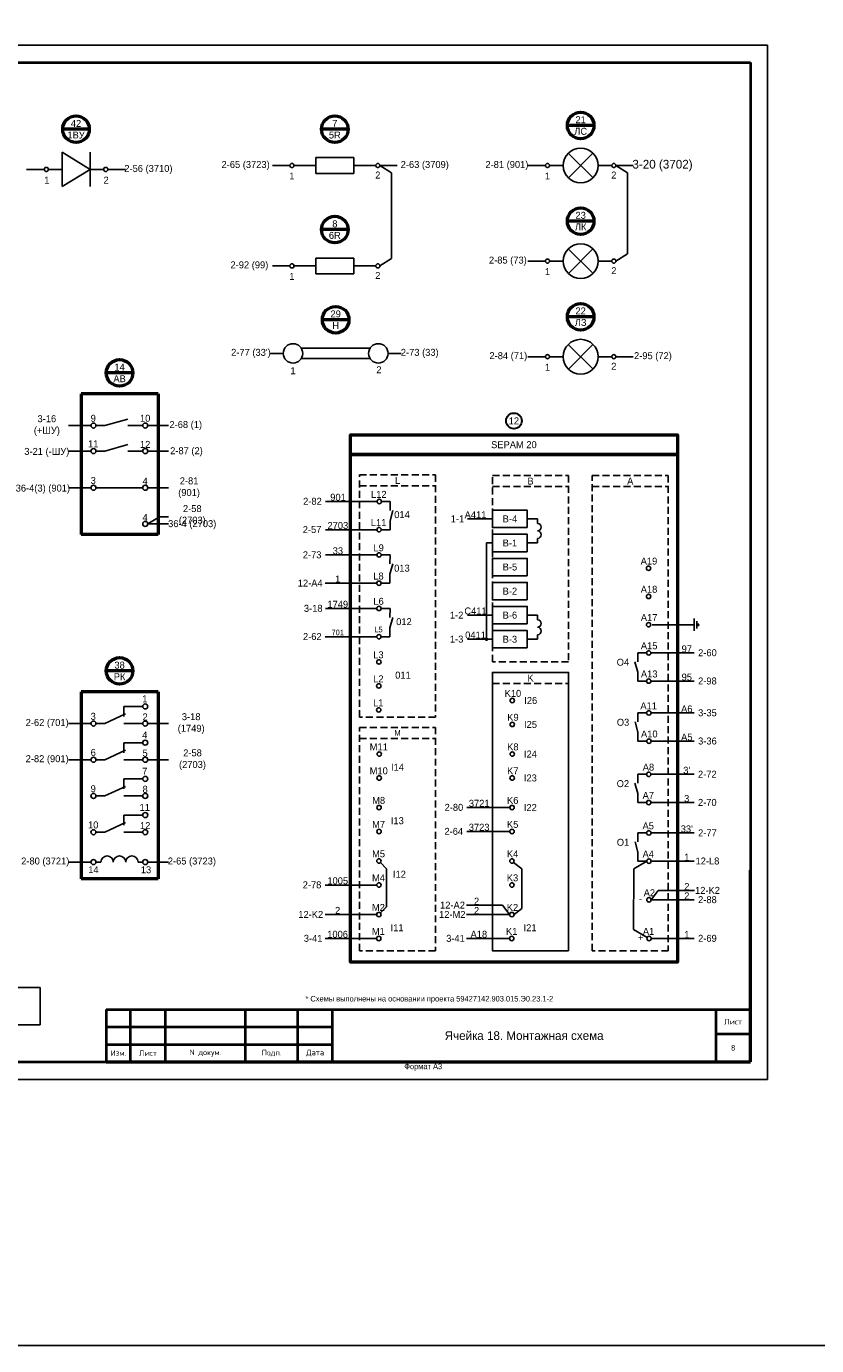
# Model space of a CAD drawing. Header units: millimetres. Extents: x 7700 to 12777, y -2533 to 2568.
# Tile 50 of 74: x 11017 to 11244, y -224 to 155. Entities that reach past the tile are written whole.
import ezdxf

# ---------------------------------------------------------------- set-up
doc = ezdxf.new("R2010")
doc.units = ezdxf.units.MM
doc.linetypes.add('JIS_02_2.0', pattern=[3, 2, -1])
doc.layers.add('основная 0.5', color=7, linetype='Continuous', lineweight=50)
doc.styles.add('SIMPLEX', font='txt', dxfattribs={"height": 5})

msp = doc.modelspace()

# ---------------------------------------------------------------- linework, layer by layer
for p, q in [((10810.19, 149.18), (11230.2, 149.18)), ((11230.2, -147.87), (11230.2, 149.18)), ((11230.2, -147.87), (11230.2, 149.18)), ((11093, 114.61), (11088, 114.61)), ((11094.2, 114.61), (11100.52, 114.61)), ((11111.35, 116.87), (11100.52, 116.87)), ((11111.35, 114.61), (11117.67, 114.61)), ((11118.86, 114.61), (11123.86, 114.61)), ((11166.39, 114.61), (11161.39, 114.61)), ((11171.51, 114.61), (11167.59, 114.61)), ((11185.43, 114.61), (11181.51, 114.61)), ((11186.63, 114.61), (11191.63, 114.61)), ((11122.23, 112.53), (11122.23, 87.86)), ((11189.99, 112.53), (11189.99, 89.23)), ((11111.35, 88.04), (11100.52, 88.04)), ((11093, 85.78), (11088, 85.78)), ((11094.2, 85.78), (11100.52, 85.78)), ((11111.35, 85.78), (11117.67, 85.78)), ((11185.43, 87.15), (11181.51, 87.15)), ((11087.4, 60.65), (11091.13, 60.65)), ((11096.28, 62.16), (11116.05, 62.16)), ((11121.2, 60.65), (11124.94, 60.65)), ((11096.28, 59.14), (11116.05, 59.14)), ((11166.39, 59.69), (11161.39, 59.69)), ((11171.51, 59.69), (11167.59, 59.69)), ((11185.43, 59.69), (11181.51, 59.69)), ((11186.63, 59.69), (11191.63, 59.69)), ((11046.54, 41.78), (11039.87, 39.92)), ((11046.54, 39.92), (11050.79, 39.92)), ((11046.54, 34.47), (11039.87, 32.6)), ((11046.54, 32.6), (11050.79, 32.6)), ((11029.48, 22.06), (11035.91, 22.06)), ((11037.35, 22.06), (11050.79, 22.06)), ((11052.22, 22.06), (11058.13, 22.06)), ((11121.81, 18.11), (11121.8, 15.56)), ((11122.58, 15.56), (11121.8, 12.56)), ((11055.59, 13.74), (11052.22, 11.66)), ((11052.22, 11.66), (11058.13, 11.66)), ((11055.59, 13.74), (11058.13, 13.74)), ((11121.8, 12.56), (11121.79, 10.01)), ((11161.19, 13.11), (11164.14, 13.11)), ((11164.14, 13.11), (11164.14, 11.79)), ((11151.19, 6.19), (11149.47, 6.19)), ((11149.47, 6.19), (11149.47, -21.47)), ((11161.19, 6.19), (11164.14, 6.19)), ((11164.14, 7.5), (11164.14, 6.19)), ((11121.77, 2.75), (11121.76, 0.19)), ((11122.54, 0.19), (11121.76, -2.81)), ((11121.76, -2.81), (11121.75, -5.36)), ((11121.77, -12.62), (11121.76, -15.18)), ((11161.19, -14.55), (11164.14, -14.55)), ((11164.14, -14.55), (11164.14, -15.87)), ((11121.76, -18.18), (11121.75, -20.73)), ((11122.54, -15.18), (11121.76, -18.18)), ((11209.13, -17.28), (11204.28, -17.28)), ((11209.13, -19.03), (11209.13, -15.53)), ((11209.83, -18.33), (11209.83, -16.23)), ((11210.15, -17.63), (11210.15, -16.93)), ((11210.15, -16.93), (11210.5, -17.28)), ((11210.15, -17.63), (11210.5, -17.28)), ((11117.96, -20.73), (11103.19, -20.73)), ((11121.75, -20.73), (11119.21, -20.73)), ((11161.19, -21.47), (11164.14, -21.47)), ((11164.14, -20.16), (11164.14, -21.47)), ((11050.79, -40.77), (11045.36, -40.77)), ((11045.36, -40.77), (11045.36, -43.66)), ((11045.83, -42.91), (11039.87, -45.67)), ((11050.79, -45.67), (11045.36, -45.67)), ((11050.79, -51.17), (11045.36, -51.17)), ((11045.36, -51.17), (11045.36, -54.06)), ((11045.83, -53.31), (11039.87, -56.07)), ((11050.79, -56.07), (11045.36, -56.07)), ((11045.83, -63.71), (11039.87, -66.47)), ((11050.79, -61.57), (11045.36, -61.57)), ((11045.36, -61.57), (11045.36, -64.46)), ((11050.79, -66.47), (11045.36, -66.47)), ((11050.79, -71.97), (11045.36, -71.97)), ((11045.36, -71.97), (11045.36, -74.86)), ((11045.83, -74.12), (11039.87, -76.88)), ((11050.79, -76.88), (11045.36, -76.88)), ((11120.74, -87.37), (11120.72, -98.32)), ((10810.19, -147.87), (11230.2, -147.87))]:
    msp.add_line(p, q)
at = {"lineweight": 40}
for p, q in [((10830.19, 144.18), (11225.29, 144.18)), ((11225.29, 144.18), (11225.29, -142.82)), ((11040.29, -127.83), (11105.29, -127.83)), ((11215.29, -127.82), (11215.29, -142.82)), ((11040.29, -132.83), (11105.29, -132.83)), ((11215.29, -134.82), (11225.29, -134.82)), ((11040.29, -137.83), (11105.29, -137.83)), ((10830.19, -142.82), (11225.29, -142.82))]:
    msp.add_line(p, q, dxfattribs=at)
at = {"lineweight": 50}
for p, q in [((11180.34, 126.09), (11172.69, 126.09)), ((11035.44, 125.03), (11027.8, 125.03)), ((11109.76, 125.03), (11102.11, 125.03)), ((11180.34, 98.63), (11172.69, 98.63)), ((11180.34, 98.63), (11172.69, 98.63)), ((11109.76, 96.2), (11102.11, 96.2)), ((11109.99, 70.32), (11102.34, 70.32)), ((11180.33, 71.17), (11172.69, 71.17)), ((11180.33, 71.17), (11172.69, 71.17)), ((11047.95, 55.03), (11040.31, 55.03)), ((11055.18, 49), (11033.08, 49)), ((11033.08, 49), (11033.08, 8.64)), ((11055.18, 49), (11055.18, 8.64)), ((11055.18, 8.64), (11033.08, 8.64)), ((11047.95, -30.56), (11040.31, -30.56)), ((11055.18, -36.59), (11033.08, -36.59)), ((11033.08, -36.59), (11033.08, -90.29)), ((11055.18, -36.59), (11055.18, -90.29)), ((11055.18, -90.29), (11033.08, -90.29))]:
    msp.add_line(p, q, dxfattribs=at)
at = {"color": 7}
for p, q in [((11027.6, 118.42), (11027.6, 108.57)), ((11027.6, 118.42), (11035.64, 113.49)), ((11035.64, 118.42), (11035.64, 108.57)), ((11100.52, 116.87), (11100.52, 112.36)), ((11111.35, 112.36), (11111.35, 116.87)), ((11118.86, 114.61), (11122.23, 112.53)), ((11186.63, 114.61), (11189.99, 112.53)), ((11017.4, 113.49), (11022.48, 113.49)), ((11023.68, 113.49), (11027.6, 113.49)), ((11035.64, 113.49), (11027.6, 108.57)), ((11035.64, 113.49), (11039.56, 113.49)), ((11040.76, 113.49), (11045.84, 113.49)), ((11100.52, 112.36), (11111.35, 112.36)), ((11100.52, 88.04), (11100.52, 83.52)), ((11111.35, 83.52), (11111.35, 88.04)), ((11118.86, 85.78), (11122.23, 87.86)), ((11186.63, 87.15), (11189.99, 89.23)), ((11100.52, 83.52), (11111.35, 83.52)), ((11166.39, 87.15), (11161.39, 87.15)), ((11171.51, 87.15), (11167.59, 87.15)), ((11029.48, 39.92), (11035.91, 39.92)), ((11037.35, 39.92), (11039.87, 39.92)), ((11052.22, 39.92), (11058.13, 39.92)), ((11029.48, 32.6), (11035.91, 32.6)), ((11037.35, 32.6), (11039.87, 32.6)), ((11052.22, 32.6), (11058.13, 32.6)), ((11118.05, 18.11), (11103.28, 18.11)), ((11121.81, 18.11), (11119.27, 18.11)), ((11151.19, 13.11), (11143.98, 13.11)), ((11117.99, 10.01), (11103.22, 10.01)), ((11121.79, 10.01), (11119.25, 10.01)), ((11118.01, 2.75), (11103.24, 2.75)), ((11121.77, 2.75), (11119.23, 2.75)), ((11117.96, -5.36), (11103.19, -5.36)), ((11121.75, -5.36), (11119.21, -5.36)), ((11117.98, -12.62), (11103.21, -12.62)), ((11121.77, -12.62), (11119.23, -12.62)), ((11151.19, -14.55), (11143.98, -14.55)), ((11197.04, -17.28), (11204.65, -17.28)), ((11151.19, -21.47), (11143.98, -21.47)), ((11192.88, -25.38), (11192.89, -27.93)), ((11192.88, -25.38), (11195.42, -25.38)), ((11196.68, -25.38), (11209.13, -25.38)), ((11192.11, -27.93), (11192.89, -30.93)), ((11192.89, -30.93), (11192.9, -33.49)), ((11192.9, -33.49), (11195.44, -33.49)), ((11196.7, -33.49), (11209.13, -33.49)), ((11192.14, -45.17), (11192.92, -48.17)), ((11192.91, -42.62), (11192.92, -45.17)), ((11192.91, -42.62), (11195.45, -42.62)), ((11196.71, -42.62), (11209.13, -42.62)), ((11029.48, -45.67), (11035.91, -45.67)), ((11037.35, -45.67), (11039.87, -45.67)), ((11052.22, -45.67), (11058.13, -45.67)), ((11192.92, -48.17), (11192.93, -50.73)), ((11192.93, -50.73), (11195.47, -50.73)), ((11196.73, -50.73), (11209.13, -50.73)), ((11029.48, -56.07), (11035.91, -56.07)), ((11037.35, -56.07), (11039.87, -56.07)), ((11052.22, -56.07), (11058.13, -56.07)), ((11192.88, -60.26), (11192.89, -62.81)), ((11192.88, -60.26), (11195.42, -60.26)), ((11196.68, -60.26), (11209.1, -60.26)), ((11192.11, -62.81), (11192.89, -65.81)), ((11037.35, -66.47), (11039.87, -66.47)), ((11192.89, -65.81), (11192.9, -68.36)), ((11156.19, -69.8), (11143.81, -69.8)), ((11192.9, -68.36), (11195.44, -68.36)), ((11196.69, -68.36), (11209.1, -68.36)), ((11037.35, -76.88), (11039.87, -76.88)), ((11156.17, -76.68), (11143.79, -76.68)), ((11192.91, -77.1), (11192.92, -79.65)), ((11192.91, -77.1), (11195.45, -77.1)), ((11196.71, -77.1), (11209.13, -77.1)), ((11192.14, -79.65), (11192.92, -82.65)), ((11192.92, -82.65), (11192.93, -85.2)), ((11035.91, -85.46), (11029.48, -85.46)), ((11038.77, -85.46), (11037.35, -85.46)), ((11049.45, -85.46), (11050.79, -85.46)), ((11052.22, -85.46), (11058.13, -85.46)), ((11119.04, -85.62), (11120.74, -87.37)), ((11157.22, -85.62), (11159.62, -87.45)), ((11195.47, -85.2), (11191.75, -87.39)), ((11192.93, -85.2), (11195.47, -85.2)), ((11196.73, -85.2), (11209.13, -85.2)), ((11159.62, -87.45), (11159.6, -98.83)), ((11191.75, -87.39), (11191.7, -104.8)), ((11117.96, -92.05), (11103.19, -92.05)), ((11196.75, -96.31), (11198.77, -93.62)), ((11198.77, -93.62), (11209.15, -93.62)), ((11120.72, -98.32), (11119.01, -100.08)), ((11154.09, -97.85), (11143.72, -97.85)), ((11156.12, -100.53), (11154.09, -97.85)), ((11196.75, -96.31), (11209.13, -96.31)), ((11117.94, -100.53), (11103.17, -100.53)), ((11156.12, -100.53), (11143.72, -100.53)), ((11157.38, -100.53), (11159.6, -98.83)), ((11191.7, -104.8), (11195.6, -107.1)), ((11117.92, -107.41), (11103.15, -107.41)), ((11156.1, -107.41), (11143.72, -107.41)), ((11196.77, -107.41), (11209.13, -107.41))]:
    msp.add_line(p, q, dxfattribs=at)
at = {"color": 40, "true_color": 0xf8d731}
for p, q in [((11180.06, 111.08), (11172.97, 118.15)), ((11172.99, 111.07), (11180.03, 118.17)), ((11176.51, 114.61), (11176.51, 114.61))]:
    msp.add_line(p, q, dxfattribs=at)
at = {"color": 1}
for p, q in [((11180.06, 83.62), (11172.97, 90.68)), ((11172.99, 83.6), (11180.03, 90.71)), ((11176.51, 87.15), (11176.51, 87.15))]:
    msp.add_line(p, q, dxfattribs=at)
at = {"color": 3}
for p, q in [((11180.06, 56.16), (11172.97, 63.22)), ((11172.99, 56.14), (11180.03, 63.24)), ((11176.51, 59.69), (11176.51, 59.69))]:
    msp.add_line(p, q, dxfattribs=at)
at = {"linetype": 'JIS_02_2.0'}
for p, q in [((11113.01, 22.57), (11134.87, 22.57)), ((11151.19, 22.37), (11173.05, 22.37)), ((11179.82, 22.37), (11201.68, 22.37)), ((11113.01, -49.97), (11134.87, -49.97))]:
    msp.add_line(p, q, dxfattribs=at)
at = {"color": 7, "linetype": 'JIS_02_2.0'}
msp.add_line((11151.19, -34.21), (11173.05, -34.21), dxfattribs=at)
at = {"color": 2}
msp.add_lwpolyline([(7699.67, 352.14), (11847.35, 352.14), (11847.35, -224.35), (7699.67, -224.35)], close=True, dxfattribs=at)
at = {"lineweight": 50}
msp.add_lwpolyline([(11110.41, 37.25), (11110.41, 37.25), (11204.28, 37.25), (11204.28, 31.57), (11110.41, 31.57), (11110.41, 37.25)], dxfattribs=at)
msp.add_lwpolyline([(11110.41, 31.57), (11204.28, 31.57), (11204.28, -114.23), (11110.41, -114.23)], close=True, dxfattribs=at)
at = {"linetype": 'JIS_02_2.0'}
for points in [[(11134.87, -43.83), (11113.01, -43.83), (11113.01, 25.77), (11134.87, 25.77)], [(11173.05, -27.91), (11151.19, -27.91), (11151.19, 25.57), (11173.05, 25.57)], [(11201.68, -110.92), (11179.82, -110.92), (11179.82, 25.57), (11201.68, 25.57)], [(11134.87, -110.92), (11113.01, -110.92), (11113.01, -46.77), (11134.87, -46.77)]]:
    msp.add_lwpolyline(points, close=True, dxfattribs=at)
at = {"color": 7}
for points in [[(11161.19, 10.61), (11151.19, 10.61), (11151.19, 15.61), (11161.19, 15.61)], [(11161.19, 10.61), (11151.19, 10.61), (11151.19, 15.61), (11161.19, 15.61)], [(11161.19, 3.69), (11151.19, 3.69), (11151.19, 8.69), (11161.19, 8.69)], [(11161.19, 3.69), (11151.19, 3.69), (11151.19, 8.69), (11161.19, 8.69)], [(11161.19, -3.22), (11151.19, -3.22), (11151.19, 1.78), (11161.19, 1.78)], [(11161.19, -3.22), (11151.19, -3.22), (11151.19, 1.78), (11161.19, 1.78)], [(11161.19, -10.14), (11151.19, -10.14), (11151.19, -5.14), (11161.19, -5.14)], [(11161.19, -10.14), (11151.19, -10.14), (11151.19, -5.14), (11161.19, -5.14)], [(11161.19, -17.05), (11151.19, -17.05), (11151.19, -12.05), (11161.19, -12.05)], [(11161.19, -17.05), (11151.19, -17.05), (11151.19, -12.05), (11161.19, -12.05)], [(11161.19, -23.97), (11151.19, -23.97), (11151.19, -18.97), (11161.19, -18.97)], [(11161.19, -23.97), (11151.19, -23.97), (11151.19, -18.97), (11161.19, -18.97)], [(11173.05, -110.92), (11151.19, -110.92), (11151.19, -31.01), (11173.05, -31.01)]]:
    msp.add_lwpolyline(points, close=True, dxfattribs=at)
at = {"lineweight": 50, "const_width": 0.45}
msp.add_lwpolyline([(11149.47, -21.19, 1), (11149.47, -21.74, 1)], format="xyb", close=True, dxfattribs=at)
msp.add_lwpolyline([(10987.89, -121.53), (11021.31, -121.53), (11021.31, -132.19), (10987.89, -132.19)], close=True)
at = {"lineweight": 50}
for centre in [(11031.62, 125.03), (11105.93, 125.03), (11176.51, 126.09), (11176.51, 98.63), (11105.93, 96.2), (11106.17, 70.32), (11176.51, 71.17), (11044.13, 55.03), (11044.13, -30.56)]:
    msp.add_circle(centre, 3.82, dxfattribs=at)
at = {"color": 7}
for centre, radius in [((11176.51, 114.61), 5), ((11176.51, 87.15), 5), ((11166.99, 87.15), 0.599), ((11176.51, 59.69), 5), ((11036.63, 39.92), 0.719), ((11051.51, 39.92), 0.719), ((11036.63, 32.6), 0.719), ((11051.51, 32.6), 0.719), ((11118.68, 18.11), 0.629), ((11118.62, 10.01), 0.629), ((11118.64, 2.75), 0.629), ((11196, -1.06), 0.629), ((11118.59, -5.36), 0.629), ((11196.02, -9.17), 0.629), ((11118.6, -12.62), 0.629), ((11196.03, -17.28), 0.629), ((11196.05, -25.38), 0.629), ((11118.57, -27.99), 0.629), ((11196.07, -33.49), 0.629), ((11118.55, -34.87), 0.629), ((11051.51, -40.77), 0.719), ((11118.53, -41.76), 0.629), ((11156.88, -39.06), 0.629), ((11036.63, -45.67), 0.719), ((11051.51, -45.67), 0.719), ((11156.88, -45.94), 0.629), ((11196.08, -42.62), 0.629), ((11051.51, -51.17), 0.719), ((11196.1, -50.73), 0.629), ((11036.63, -56.07), 0.719), ((11051.51, -56.07), 0.719), ((11118.68, -54.43), 0.629), ((11156.86, -54.43), 0.629), ((11196.05, -60.26), 0.629), ((11051.51, -61.57), 0.719), ((11118.66, -61.31), 0.629), ((11156.84, -61.31), 0.629), ((11036.63, -66.47), 0.719), ((11051.51, -66.47), 0.719), ((11196.06, -68.36), 0.629), ((11051.51, -71.97), 0.719), ((11118.64, -69.8), 0.629), ((11156.82, -69.8), 0.629), ((11036.63, -76.88), 0.719), ((11051.51, -76.88), 0.719), ((11118.62, -76.68), 0.629), ((11156.8, -76.68), 0.629), ((11196.08, -77.1), 0.629), ((11036.63, -85.46), 0.719), ((11051.51, -85.46), 0.719), ((11118.6, -85.16), 0.629), ((11156.78, -85.16), 0.629), ((11196.1, -85.2), 0.629), ((11118.59, -92.05), 0.629), ((11156.77, -92.05), 0.629), ((11196.12, -96.31), 0.629), ((11118.57, -100.53), 0.629), ((11156.75, -100.53), 0.629), ((11118.55, -107.41), 0.629), ((11156.73, -107.41), 0.629), ((11196.14, -107.41), 0.629)]:
    msp.add_circle(centre, radius, dxfattribs=at)
for centre, radius in [((11023.08, 113.49), 0.599), ((11040.16, 113.49), 0.599), ((11093.6, 114.61), 0.599), ((11118.27, 114.61), 0.599), ((11166.99, 114.61), 0.599), ((11186.03, 114.61), 0.599), ((11186.03, 87.15), 0.599), ((11093.6, 85.78), 0.599), ((11118.27, 85.78), 0.599), ((11093.93, 60.65), 2.79), ((11118.41, 60.65), 2.79), ((11166.99, 59.69), 0.599), ((11186.03, 59.69), 0.599), ((11036.63, 22.06), 0.719), ((11051.51, 22.06), 0.719), ((11051.51, 11.66), 0.719), ((11118.59, -20.73), 0.629)]:
    msp.add_circle(centre, radius)
at = {"lineweight": 30}
msp.add_circle((11157.34, 41.27), 2.25, dxfattribs=at)
at = {"linetype": 'Continuous', "lineweight": 25, "ltscale": 4.8}
for centre, start, end in [((11164.12, 10.72), 270.8278, 89.0239), ((11164.13, 8.57), 270.5198, 89.6285), ((11164.12, -16.94), 270.8278, 89.0239), ((11164.13, -19.09), 270.5198, 89.6285)]:
    msp.add_arc(centre, 1.07, start, end, dxfattribs=at)
at = {"color": 7}
for centre in [(11040.55, -85.46), (11044.11, -85.46), (11047.67, -85.46)]:
    msp.add_arc(centre, 1.78, 0, 180, dxfattribs=at)
at = {"layer": 'основная 0.5', "color": 0}
for p, q in [((11225.29, -142.82), (11225.29, -87.82)), ((11040.29, -142.82), (11225.29, -142.82))]:
    msp.add_line(p, q, dxfattribs=at)
at = {"layer": 'основная 0.5', "lineweight": 40}
for p, q in [((11040.29, -127.83), (11040.29, -142.82)), ((11047.29, -142.82), (11047.29, -127.83)), ((11057.29, -142.82), (11057.29, -127.83)), ((11080.29, -142.82), (11080.29, -127.83)), ((11095.29, -142.82), (11095.29, -127.83)), ((11105.29, -142.82), (11105.29, -127.82)), ((11105.29, -127.82), (11225.29, -127.82))]:
    msp.add_line(p, q, dxfattribs=at)

# ---------------------------------------------------------------- texts
at = {"color": 7, "style": 'SIMPLEX'}
for s, p in [('1', (11022.48, 109.41)), ('2', (11039.5, 109.41))]:
    msp.add_text(s, height=2, dxfattribs=at).set_placement(p)
at = {"color": 7, "attachment_point": 5, "style": 'SIMPLEX'}
for s, insert, char_height, width in [('21\\PЛС', (11176.51, 126.09), 2, 13.7171), ('\\pt8;42\\P1ВУ', (11031.62, 125.03), 2, 4.8313), ('7\\P5R', (11105.93, 125.03), 2, 13.7171), ('2-65 (3723)', (11080.31, 114.61), 2, 13.7171), ('2-63 (3709)', (11131.75, 114.61), 2, 13.7171), ('2-56 (3710)', (11052.4, 113.47), 2, 14.2223), ('2-81 (901)', (11155.33, 114.61), 2, 13.7171), ('3-20 (3702)', (11200.01, 114.61), 2.5, 19.2048), ('1', (11093.6, 111.6), 2, 13.1618), ('2', (11118.27, 111.88), 2, 13.1618), ('1', (11166.99, 111.6), 2, 13.1618), ('2', (11186.03, 111.88), 2, 13.1618), ('8\\P6R', (11105.93, 96.2), 2, 13.7171), ('23\\PЛК', (11176.51, 98.63), 2, 13.7171), ('2-92 (99)', (11081.4, 85.78), 2, 13.7171), ('2-85 (73)', (11155.61, 87.15), 2, 13.7171), ('1', (11093.6, 82.76), 2, 13.1618), ('2', (11118.27, 83.04), 2, 13.1618), ('1', (11166.99, 84.13), 2, 13.1618), ('2', (11186.03, 84.41), 2, 13.1618), ('29\\PН', (11106.17, 70.32), 2, 13.7171), ('22\\PЛЗ', (11176.51, 71.17), 2, 13.7171), ("2-77 (33')", (11081.84, 60.65), 2, 13.7171), ('2-73 (33)', (11130.31, 60.65), 2, 13.7171), ('\\pt10;2-84 (71)', (11155.75, 59.69), 2, 13.7171), ('2-95 (72)', (11197.26, 59.69), 2, 13.7171), ('14\\PАВ', (11044.13, 55.03), 2, 13.7171), ('1', (11093.93, 55.67), 2, 13.1618), ('2', (11118.59, 55.95), 2, 13.1618), ('1', (11166.99, 56.67), 2, 13.1618), ('2', (11186.03, 56.95), 2, 13.1618), ('3-16 (+ШУ)', (11023.25, 39.92), 2, 12.5391), ('9', (11036.56, 41.98), 2, 2.4873), ('10', (11051.47, 42), 2, 2.4873), ('2-68 (1)', (11063.13, 39.92), 2, 9.451), ('3-21 (-ШУ)', (11023.23, 32.2), 2, 12.5391), ('11', (11036.56, 34.67), 2, 2.4873), ('12', (11051.47, 34.51), 2, 2.4873), ('{\\C256;SEPAM 20}', (11157.34, 34.41), 2, 93.8727), ('\\pt10;2-87 (2)', (11063.33, 32.39), 2, 9.7474), ('36-4(3) (901)', (11022.1, 21.66), 2, 15.2573), ('\\pt10;2-81 (901)', (11064.08, 22.06), 2, 9.7474), ('\\pt2;L', (11123.94, 24.17), 2, 4.6655), ('\\pt2;B', (11162.12, 23.97), 2, 9), ('\\pt2;A', (11190.75, 23.97), 2, 9), ('\\pt2;2-82', (11099.5, 18.15), 2, 4.6655), ('\\pt2;901', (11106.85, 19.31), 2, 4.6655), ('L12', (11118.55, 20.15), 2, 4.6655), ('2-58 (2703)', (11065, 14.1), 2, 12.5391), ('\\pt2;014', (11125.22, 14.32), 2, 4.6655), ('\\pt2;A411', (11146.32, 14.3), 2, 4.6655), ('\\pt10;36-4 (2703)', (11064.98, 11.44), 2, 14.6606), ('\\pt2;2703', (11106.79, 11.21), 2, 4.6655), ('\\pt2;L11', (11118.49, 12.05), 2, 4.6655), ('\\pt2;1-1', (11141.15, 13.14), 2, 4.6655), ('B-4', (11156.19, 13.11), 2, 9.9995), ('\\pt2;2-57', (11099.39, 10.04), 2, 4.6655), ('\\pt2;2-73', (11099.41, 2.78), 2, 4.6655), ('\\pt2;33', (11106.81, 3.94), 2, 4.6655), ('L9', (11118.51, 4.79), 2, 4.6655), ('B-1', (11156.19, 6.19), 2, 9.9995), ('B-5', (11156.19, -0.72), 2, 9.9995), ('\\pt2;A19', (11196.12, 0.98), 2, 9), ('\\pt2;1', (11106.76, -4.16), 2, 4.6655), ('\\pt2;L8', (11118.46, -3.32), 2, 4.6655), ('\\pt2;013', (11125.19, -1.05), 2, 4.6655), ('\\pt2;12-A4', (11098.86, -5.33), 2, 4.6655), ('B-2', (11156.19, -7.64), 2, 9.9995), ('\\pt2;A18', (11196.14, -7.13), 2, 9), ('\\pt2;1749', (11106.77, -11.43), 2, 4.6655), ('L6', (11118.48, -10.58), 2, 4.6655), ('\\pt2;3-18', (11099.72, -12.59), 2, 4.6655), ('\\pt2;1-2', (11140.9, -14.52), 2, 9), ('\\pt2;C411', (11146.32, -13.35), 2, 4.6655), ('B-6', (11156.19, -14.55), 2, 9.9995), ('\\pt2;A17', (11196.16, -15.24), 2, 9), ('\\pt1.6;701', (11106.76, -19.53), 1.6, 9), ('\\pt1.6;L5', (11118.46, -18.69), 1.6, 9), ('\\pt2;012', (11125.78, -16.42), 2, 4.6655), ('\\pt2;2-62', (11099.46, -20.7), 2, 4.6655), ('\\pt2;1-3', (11140.9, -21.43), 2, 9), ('\\pt2;0411', (11146.32, -20.27), 2, 4.6655), ('B-3', (11156.19, -21.47), 2, 9), ('\\pt2;A15', (11196.17, -23.34), 2, 9), ('\\pt2;L3', (11118.44, -25.95), 2, 4.6655), ('\\pt2;97', (11206.98, -24.24), 2, 9), ('\\pt2;2-60', (11212.91, -25.35), 2, 9), ('38\\PРК', (11044.13, -30.56), 2, 13.7171), ('О4', (11188.64, -28.08), 2, 9), ('\\pt2;L2', (11118.42, -32.83), 2, 4.6655), ('\\pt2;011', (11125.5, -31.79), 2, 4.6655), ('\\pt2;K', (11162.12, -32.61), 2, 9), ('\\pt2;A13', (11196.19, -31.45), 2, 9), ('\\pt2;95', (11206.98, -32.34), 2, 9), ('\\pt2;2-98', (11212.91, -33.46), 2, 9), ('1', (11051.36, -38.56), 2, 2.4873), ('K10', (11157.06, -37.02), 2, 9), ('\\pt2;L1', (11118.4, -39.72), 2, 4.6655), ('\\pt2;I26', (11162.17, -39.06), 2, 9), ('\\pt2;A11', (11196.04, -40.58), 2, 9), ('\\pt2;A6', (11206.98, -41.48), 2, 9), ('\\pt2;3-35', (11212.91, -42.59), 2, 9), ('2-62 (701)', (11023.33, -45.67), 2, 12.3173), ('3', (11036.56, -43.61), 2, 2.4873), ('2', (11051.47, -43.77), 2, 2.4873), ('3-18 (1749)', (11064.68, -45.67), 2, 12.5391), ('\\pt2;K9', (11157.06, -43.9), 2, 9), ('\\pt2;I25', (11162.11, -45.94), 2, 9), ('О3', (11188.67, -45.32), 2, 9), ('4', (11051.36, -48.96), 2, 2.4873), ('\\pt1.6;M', (11123.94, -48.37), 1.6, 21.8634), ('A10', (11196.22, -48.69), 2, 9), ('\\pt2;A5', (11206.98, -49.58), 2, 9), ('6', (11036.56, -54.01), 2, 2.4873), ('5', (11051.47, -54.17), 2, 2.4873), ('M11', (11118.55, -52.39), 2, 9), ('K8', (11157.04, -52.39), 2, 9), ('\\pt2;3-36', (11212.91, -50.7), 2, 9), ('2-82 (901)', (11023.33, -56.07), 2, 12.3173), ('2-58 (2703)', (11065.06, -56.07), 2, 12.266), ('\\pt2;I24', (11162.09, -54.43), 2, 9), ('7', (11051.36, -59.37), 2, 2.4873), ('\\pt2;M10', (11118.53, -59.27), 2, 9), ('\\pt2;I14', (11123.91, -58.22), 2, 9), ('\\pt2;K7', (11157.02, -59.27), 2, 9), ('\\pt2;I23', (11162.07, -61.31), 2, 9), ('\\pt2;A8', (11195.97, -58.22), 2, 9), ("\\pt2;3'", (11206.95, -59.11), 2, 9), ('\\pt2;2-72', (11212.87, -60.23), 2, 9), ('9', (11036.56, -64.41), 2, 2.4873), ('8', (11051.47, -64.57), 2, 2.4873), ('О2', (11188.64, -62.95), 2, 9), ('M8', (11118.51, -67.76), 2, 9), ('\\pt2;3721', (11147.38, -68.6), 2, 9), ('K6', (11157, -67.76), 2, 9), ('\\pt2;A7', (11195.93, -66.32), 2, 9), ('\\pt2;3', (11206.95, -67.22), 2, 9), ('\\pt2;2-70', (11212.87, -68.33), 2, 9), ('11', (11051.36, -69.77), 2, 2.4873), ('\\pt2;2-80', (11140.12, -69.76), 2, 9), ('\\pt2;I22', (11162.06, -69.8), 2, 9), ('10', (11036.56, -74.81), 2, 2.4873), ('12', (11051.47, -74.98), 2, 2.4873), ('\\pt2;M7', (11118.49, -74.64), 2, 9), ('\\pt2;I13', (11123.87, -73.59), 2, 9), ('\\pt2;2-64', (11140.08, -76.65), 2, 9), ('\\pt2;3723', (11147.36, -75.48), 2, 9), ('\\pt2;K5', (11156.98, -74.64), 2, 9), ('\\pt2;A5', (11195.91, -75.06), 2, 9), ("\\pt2;33'", (11206.98, -75.95), 2, 9), ('О1', (11188.67, -79.79), 2, 9), ('\\pt2;2-77', (11212.91, -77.07), 2, 9), ('2-80 (3721)', (11022.79, -85.46), 2, 13.0575), ('M5', (11118.48, -83.12), 2, 9), ('K4', (11156.96, -83.12), 2, 9), ('\\pt2;A4', (11195.92, -83.16), 2, 9), ('\\pt2;1', (11206.98, -84.06), 2, 9), ('14', (11036.63, -87.65), 2, 2.4873), ('13', (11051.71, -87.69), 2, 2.2981), ('2-65 (3723)', (11064.89, -85.46), 2, 15.1366), ('\\pt2;12-L8', (11212.91, -85.17), 2, 9), ('\\pt2;1005', (11106.76, -90.85), 2, 9), ('\\pt2;M4', (11118.46, -90.01), 2, 9), ('\\pt2;I12', (11124.47, -88.96), 2, 9), ('\\pt2;K3', (11156.94, -90.01), 2, 9), ('\\pt2;2-78', (11099.38, -92.02), 2, 9), ('\\pt2;A2', (11196.24, -94.27), 2, 9), ('\\pt2;2', (11206.98, -95.17), 2, 9), ('\\pt2;2', (11207, -92.48), 2, 9), ('\\pt2;12-K2', (11212.93, -93.59), 2, 9), ('\\pt2;2', (11106.74, -99.34), 2, 9), ('\\pt2;M2', (11118.44, -98.49), 2, 9), ('\\pt2;12-A2', (11139.72, -97.82), 2, 9), ('\\pt2;2', (11146.62, -96.7), 2, 9), ('\\pt2;2', (11146.62, -99.39), 2, 9), ('\\pt2;K2', (11156.93, -98.49), 2, 9), ('\\pt2;-', (11193.7, -96.02), 2, 9), ('\\pt2;2-88', (11212.91, -96.28), 2, 9), ('\\pt2;12-K2', (11099.01, -100.5), 2, 9), ('\\pt2;12-M2', (11139.65, -100.5), 2, 9), ('\\pt2;1006', (11106.72, -106.22), 2, 9), ('\\pt2;M1', (11118.42, -105.37), 2, 9), ('\\pt2;I11', (11123.8, -104.33), 2, 9), ('\\pt2;A18', (11147.28, -106.22), 2, 9), ('\\pt2;K1', (11156.7, -105.37), 2, 9), ('\\pt2;I21', (11161.98, -104.33), 2, 9), ('\\pt2;A1', (11196.01, -105.37), 2, 9), ('\\pt2;1', (11206.98, -106.27), 2, 9), ('\\pt2;3-41', (11099.69, -107.38), 2, 9), ('\\pt2;3-41', (11140.58, -107.38), 2, 9), ('\\pt2;+', (11193.72, -107.14), 2, 9), ('\\pt2;2-69', (11212.91, -107.38), 2, 9)]:
    msp.add_mtext(s, dxfattribs=dict(at, insert=insert, char_height=char_height, width=width))
at = {"char_height": 2, "attachment_point": 5, "style": 'SIMPLEX'}
for s, insert, width in [('12', (11157.34, 41.27), 4.3874), ('3', (11036.56, 24.12), 2.4873), ('4', (11051.47, 23.96), 2.4873), ('4', (11051.47, 13.56), 2.4873)]:
    msp.add_mtext(s, dxfattribs=dict(at, insert=insert, width=width))
at = {"lineweight": 35, "attachment_point": 5, "line_spacing_factor": 0.8, "style": 'SIMPLEX'}
for s, insert, char_height, width in [('\\pi-4.8,l6.4,t6.4;*^IСхемы выполнены на основании проекта 59427142.903.015.Э0.23.1-2', (11132.25, -124.95), 1.6, 185), ('{\\Fromans|c204;Лист}', (11220.29, -131.32), 1.6, 10), ('Ячейка 18. Монтажная схема', (11160.29, -135.32), 2.5, 110), ('{\\Fromans|c204;Изм.}', (11043.79, -140.33), 1.6, 7), ('{\\Fromans|c204;Лист}', (11052.29, -140.33), 1.6, 10), ('{\\Fromans|c0;N \\Fromans|c204;докум.}', (11068.79, -140.33), 1.6, 23), ('{\\Fromans|c204;Подп.}', (11087.79, -140.33), 1.6, 15), ('{\\Fromans|c204;Дата}', (11100.29, -140.33), 1.6, 10), ('{\\Fromans|c204;8}', (11220.29, -138.82), 1.6, 10.1667)]:
    msp.add_mtext(s, dxfattribs=dict(at, insert=insert, char_height=char_height, width=width))
at = {"lineweight": 30, "insert": (11125.88, -143.35), "char_height": 1.6, "attachment_point": 1, "style": 'SIMPLEX'}
msp.add_mtext_dynamic_manual_height_columns('Формат А3', width=45.8537, gutter_width=12.5, heights=[0], dxfattribs=at)

doc.saveas('drawing.dxf')
